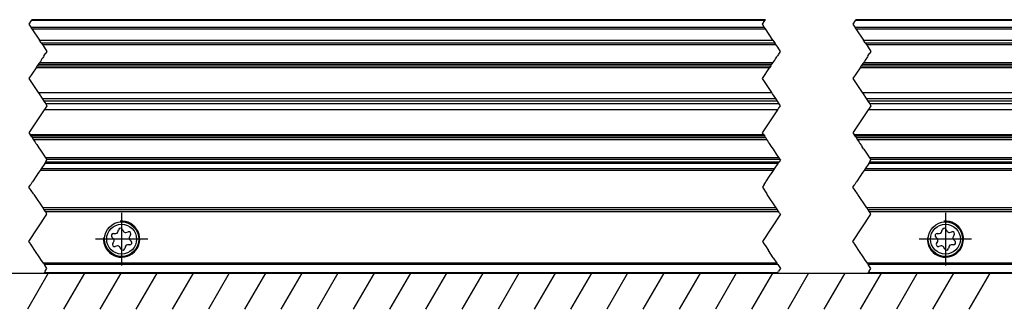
# Model space of a CAD drawing. Header units: millimetres. Extents: x -418 to 1575, y -634 to 914.
# Tile 10 of 49: x -141 to -32, y 151 to 183. Entities that reach past the tile are written whole.
import ezdxf

# ---------------------------------------------------------------- set-up
doc = ezdxf.new("R2010")
doc.units = ezdxf.units.MM
doc.linetypes.add('DOT_CENTER', pattern=[14, 12, -1, 0, -1])
doc.layers.add('1', color=7, linetype='Continuous')

# ---------------------------------------------------------------- blocks, each defined once
blk = doc.blocks.new('REGLA_SV2-870__7', base_point=(-239.887500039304, 164.7866984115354))
at = {"color": 2, "linetype": 'DOT_CENTER'}
for p, q in [((-139.2981946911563, 182.7866984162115), (-139.364861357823, 182.6866984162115)), ((-58.34081035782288, 182.6866984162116), (-58.27414369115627, 182.7866984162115)), ((-48.27414369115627, 182.7866984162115), (-48.34081035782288, 182.6866984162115)), ((-139.364861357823, 182.6866984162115), (-139.6315280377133, 182.286698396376)), ((-139.6315280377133, 182.286698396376), (-139.4180885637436, 181.9665391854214)), ((-139.4180885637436, 181.9665391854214), (-139.2950727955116, 181.7820155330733)), ((-139.2950727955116, 181.7820155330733), (-138.4598407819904, 180.5291675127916)), ((-58.6074770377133, 182.286698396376), (-58.34081035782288, 182.6866984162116)), ((-58.39403756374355, 181.9665391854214), (-58.6074770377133, 182.286698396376)), ((-58.2710217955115, 181.7820155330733), (-58.39403756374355, 181.9665391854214)), ((-57.43578978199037, 180.5291675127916), (-58.2710217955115, 181.7820155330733)), ((-48.34081035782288, 182.6866984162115), (-48.6074770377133, 182.286698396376)), ((-48.6074770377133, 182.286698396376), (-48.39403756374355, 181.9665391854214)), ((-48.39403756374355, 181.9665391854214), (-48.2710217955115, 181.7820155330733)), ((-48.2710217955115, 181.7820155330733), (-47.43578978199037, 180.5291675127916)), ((-138.2701583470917, 180.2446438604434), (-138.4598407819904, 180.5291675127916)), ((-138.2701583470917, 180.2446438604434), (-138.1368250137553, 180.0446438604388)), ((-138.1368250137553, 180.0446438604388), (-137.932523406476, 179.7381914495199)), ((-137.932523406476, 179.7381914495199), (-137.6315280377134, 179.286698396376)), ((-57.43578978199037, 180.5291675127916), (-57.2461073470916, 180.2446438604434)), ((-57.1127740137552, 180.0446438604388), (-57.2461073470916, 180.2446438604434)), ((-56.90847240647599, 179.7381914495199), (-57.1127740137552, 180.0446438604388)), ((-56.60747703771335, 179.286698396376), (-56.90847240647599, 179.7381914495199)), ((-47.2461073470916, 180.2446438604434), (-47.43578978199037, 180.5291675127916)), ((-47.2461073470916, 180.2446438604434), (-47.1127740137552, 180.0446438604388)), ((-47.1127740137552, 180.0446438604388), (-46.90847240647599, 179.7381914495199)), ((-46.90847240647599, 179.7381914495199), (-46.6074770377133, 179.286698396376)), ((-138.1902486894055, 178.4486174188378), (-138.2698945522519, 178.3291486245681)), ((-138.0977311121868, 178.5873937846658), (-138.1902486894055, 178.4486174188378)), ((-138.0268023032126, 178.6937869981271), (-138.0977311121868, 178.5873937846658)), ((-137.9795538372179, 178.7646596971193), (-138.0268023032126, 178.6937869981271)), ((-137.9795538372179, 178.7646596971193), (-137.8547709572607, 178.9518340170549)), ((-137.8547709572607, 178.9518340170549), (-137.7981734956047, 179.0367302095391)), ((-137.7981734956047, 179.0367302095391), (-137.7753224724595, 179.0710067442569)), ((-137.7520552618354, 179.105907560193), (-137.7753224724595, 179.0710067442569)), ((-137.6315280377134, 179.286698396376), (-137.7520552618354, 179.105907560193)), ((-57.24584355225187, 178.3291486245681), (-57.16619768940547, 178.4486174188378)), ((-57.16619768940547, 178.4486174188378), (-57.07368011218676, 178.5873937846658)), ((-57.07368011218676, 178.5873937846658), (-57.00275130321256, 178.6937869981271)), ((-57.00275130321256, 178.6937869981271), (-56.95550283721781, 178.7646596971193)), ((-56.83071995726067, 178.9518340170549), (-56.95550283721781, 178.7646596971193)), ((-56.77412249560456, 179.0367302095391), (-56.83071995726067, 178.9518340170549)), ((-56.75127147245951, 179.0710067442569), (-56.77412249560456, 179.0367302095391)), ((-56.75127147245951, 179.0710067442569), (-56.7280042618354, 179.105907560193)), ((-56.7280042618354, 179.105907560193), (-56.60747703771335, 179.286698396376)), ((-47.00275130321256, 178.6937869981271), (-47.24584355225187, 178.3291486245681)), ((-46.95550283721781, 178.7646596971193), (-47.00275130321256, 178.6937869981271)), ((-46.95550283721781, 178.7646596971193), (-46.83071995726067, 178.9518340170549)), ((-46.83071995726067, 178.9518340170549), (-46.77412249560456, 179.0367302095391)), ((-46.77412249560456, 179.0367302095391), (-46.75127147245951, 179.0710067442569)), ((-46.6074770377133, 179.286698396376), (-46.75127147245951, 179.0710067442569)), ((-138.8379544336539, 177.4770588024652), (-139.6315280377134, 176.286698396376)), ((-138.8379544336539, 177.4770588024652), (-138.7068636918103, 177.6736949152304)), ((-138.6096116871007, 177.8195729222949), (-138.7068636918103, 177.6736949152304)), ((-138.5609397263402, 177.8925808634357), (-138.6096116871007, 177.8195729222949)), ((-138.4762783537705, 178.0195729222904), (-138.5609397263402, 177.8925808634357)), ((-138.3666501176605, 178.1840152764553), (-138.4762783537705, 178.0195729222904)), ((-138.2698945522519, 178.3291486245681), (-138.3666501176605, 178.1840152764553)), ((-58.6074770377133, 176.286698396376), (-57.81390343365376, 177.4770588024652)), ((-57.6828126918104, 177.6736949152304), (-57.81390343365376, 177.4770588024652)), ((-57.6828126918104, 177.6736949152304), (-57.58556068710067, 177.8195729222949)), ((-57.58556068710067, 177.8195729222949), (-57.53688872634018, 177.8925808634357)), ((-57.53688872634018, 177.8925808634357), (-57.45222735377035, 178.0195729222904)), ((-57.45222735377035, 178.0195729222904), (-57.34259911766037, 178.1840152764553)), ((-57.34259911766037, 178.1840152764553), (-57.24584355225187, 178.3291486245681)), ((-47.81390343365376, 177.4770588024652), (-48.6074770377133, 176.286698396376)), ((-47.81390343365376, 177.4770588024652), (-47.6828126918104, 177.6736949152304)), ((-47.58556068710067, 177.8195729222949), (-47.6828126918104, 177.6736949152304)), ((-47.53688872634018, 177.8925808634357), (-47.58556068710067, 177.8195729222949)), ((-47.45222735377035, 178.0195729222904), (-47.53688872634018, 177.8925808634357)), ((-47.34259911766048, 178.1840152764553), (-47.45222735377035, 178.0195729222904)), ((-47.24584355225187, 178.3291486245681), (-47.34259911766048, 178.1840152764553)), ((-139.6315280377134, 176.286698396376), (-138.5979694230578, 174.7363604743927)), ((-57.57391842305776, 174.7363604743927), (-58.6074770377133, 176.286698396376)), ((-48.6074770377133, 176.286698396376), (-47.57391842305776, 174.7363604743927)), ((-138.5979694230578, 174.7363604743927), (-138.4990523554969, 174.5879848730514)), ((-138.4990523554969, 174.5879848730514), (-138.157086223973, 174.0750356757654)), ((-138.157086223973, 174.0750356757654), (-137.9648613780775, 173.7866984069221)), ((-57.475001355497, 174.5879848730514), (-57.57391842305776, 174.7363604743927)), ((-57.13303522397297, 174.0750356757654), (-57.475001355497, 174.5879848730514)), ((-56.9408103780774, 173.7866984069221), (-57.13303522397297, 174.0750356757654)), ((-47.57391842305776, 174.7363604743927), (-47.47500135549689, 174.5879848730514)), ((-47.47500135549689, 174.5879848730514), (-47.13303522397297, 174.0750356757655)), ((-47.13303522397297, 174.0750356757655), (-46.9408103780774, 173.7866984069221)), ((-137.9648613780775, 173.7866984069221), (-137.7726365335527, 173.498361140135)), ((-137.8323856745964, 172.9854119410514), (-137.9313027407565, 172.8370363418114)), ((-137.6315280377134, 173.286698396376), (-137.8323856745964, 172.9854119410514)), ((-137.7726365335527, 173.498361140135), (-137.6315280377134, 173.286698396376)), ((-56.74858553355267, 173.4983611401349), (-56.9408103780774, 173.7866984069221)), ((-56.90725174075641, 172.8370363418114), (-56.8083346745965, 172.9854119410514)), ((-56.8083346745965, 172.9854119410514), (-56.6074770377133, 173.286698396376)), ((-56.6074770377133, 173.286698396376), (-56.74858553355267, 173.4983611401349)), ((-46.9408103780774, 173.7866984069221), (-46.74858553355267, 173.498361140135)), ((-46.8083346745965, 172.9854119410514), (-46.90725174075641, 172.8370363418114)), ((-46.6074770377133, 173.286698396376), (-46.8083346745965, 172.9854119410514)), ((-46.74858553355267, 173.498361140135), (-46.6074770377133, 173.286698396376)), ((-137.9313027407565, 172.8370363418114), (-139.6315280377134, 170.286698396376)), ((-58.60747703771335, 170.286698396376), (-56.90725174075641, 172.8370363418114)), ((-46.90725174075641, 172.8370363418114), (-48.6074770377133, 170.286698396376)), ((-139.6315280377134, 170.286698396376), (-139.5046211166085, 170.0963380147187)), ((-139.3735303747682, 169.8997019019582), (-139.5046211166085, 170.0963380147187)), ((-139.3735303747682, 169.8997019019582), (-139.2762783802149, 169.7538239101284)), ((-139.2762783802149, 169.7538239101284), (-139.2276064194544, 169.6808159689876)), ((-139.2276064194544, 169.6808159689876), (-139.1429450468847, 169.553823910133)), ((-58.48057011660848, 170.0963380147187), (-58.60747703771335, 170.286698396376)), ((-58.48057011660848, 170.0963380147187), (-58.34947937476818, 169.8997019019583)), ((-58.252227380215, 169.7538239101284), (-58.34947937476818, 169.8997019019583)), ((-58.2035554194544, 169.6808159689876), (-58.252227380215, 169.7538239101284)), ((-58.11889404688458, 169.553823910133), (-58.2035554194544, 169.6808159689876)), ((-48.6074770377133, 170.286698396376), (-48.48057011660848, 170.0963380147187)), ((-48.34947937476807, 169.8997019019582), (-48.48057011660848, 170.0963380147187)), ((-48.34947937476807, 169.8997019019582), (-48.252227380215, 169.7538239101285)), ((-48.252227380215, 169.7538239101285), (-48.2035554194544, 169.6808159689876)), ((-48.2035554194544, 169.6808159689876), (-48.11889404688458, 169.553823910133)), ((-139.1429450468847, 169.553823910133), (-139.0333168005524, 169.3893815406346)), ((-139.0333168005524, 169.3893815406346), (-138.9365612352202, 169.2442481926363)), ((-138.9365612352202, 169.2442481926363), (-138.8569153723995, 169.1247793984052)), ((-138.8569153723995, 169.1247793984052), (-138.7623436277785, 168.9829217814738)), ((-138.7623436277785, 168.9829217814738), (-138.6462205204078, 168.8087371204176)), ((-138.6462205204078, 168.8087371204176), (-138.5214376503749, 168.6215628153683)), ((-138.5214376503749, 168.6215628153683), (-138.4419891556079, 168.5023900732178)), ((-58.00926580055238, 169.3893815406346), (-58.11889404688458, 169.553823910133)), ((-57.91251023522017, 169.2442481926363), (-58.00926580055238, 169.3893815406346)), ((-57.83286437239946, 169.1247793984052), (-57.91251023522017, 169.2442481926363)), ((-57.73829262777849, 168.9829217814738), (-57.83286437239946, 169.1247793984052)), ((-57.6221695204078, 168.8087371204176), (-57.73829262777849, 168.9829217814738)), ((-57.49738665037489, 168.6215628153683), (-57.6221695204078, 168.8087371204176)), ((-57.41793815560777, 168.5023900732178), (-57.49738665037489, 168.6215628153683)), ((-48.11889404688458, 169.553823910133), (-48.00926580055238, 169.3893815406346)), ((-48.00926580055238, 169.3893815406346), (-47.91251023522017, 169.2442481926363)), ((-47.91251023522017, 169.2442481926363), (-47.83286437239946, 169.1247793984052)), ((-47.83286437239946, 169.1247793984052), (-47.66941798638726, 168.879609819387)), ((-47.66941798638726, 168.879609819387), (-47.6221695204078, 168.8087371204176)), ((-47.49738665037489, 168.6215628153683), (-47.6221695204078, 168.8087371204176)), ((-47.41793815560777, 168.5023900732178), (-47.49738665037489, 168.6215628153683)), ((-138.4419891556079, 168.5023900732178), (-138.4187219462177, 168.4674892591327)), ((-138.4187219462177, 168.4674892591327), (-137.9971993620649, 167.8352053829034)), ((-137.9971993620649, 167.8352053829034), (-137.7928977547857, 167.5287529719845)), ((-137.7928977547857, 167.5287529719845), (-137.6595644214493, 167.3287529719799)), ((-57.39467094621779, 168.4674892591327), (-57.41793815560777, 168.5023900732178)), ((-56.97314836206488, 167.8352053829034), (-57.39467094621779, 168.4674892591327)), ((-56.76884675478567, 167.5287529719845), (-56.97314836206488, 167.8352053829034)), ((-56.63551342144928, 167.3287529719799), (-56.76884675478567, 167.5287529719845)), ((-47.41793815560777, 168.5023900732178), (-47.39467094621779, 168.4674892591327)), ((-47.39467094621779, 168.4674892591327), (-46.97314836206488, 167.8352053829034)), ((-46.97314836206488, 167.8352053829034), (-46.76884675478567, 167.5287529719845)), ((-46.76884675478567, 167.5287529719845), (-46.63551342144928, 167.3287529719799)), ((-137.8822477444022, 166.9106188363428), (-138.2732699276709, 166.3240855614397)), ((-137.8707204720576, 166.9279097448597), (-137.8822477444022, 166.9106188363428)), ((-137.7931740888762, 167.0442293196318), (-137.8707204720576, 166.9279097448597)), ((-137.7931740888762, 167.0442293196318), (-137.6315280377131, 167.2866983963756)), ((-137.6315280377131, 167.2866983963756), (-137.6595644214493, 167.3287529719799)), ((-57.249218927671, 166.3240855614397), (-56.85819674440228, 166.9106188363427)), ((-56.85819674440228, 166.9106188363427), (-56.84666947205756, 166.9279097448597)), ((-56.84666947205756, 166.9279097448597), (-56.7691230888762, 167.0442293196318)), ((-56.60747703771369, 167.2866983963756), (-56.7691230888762, 167.0442293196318)), ((-56.63551342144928, 167.3287529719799), (-56.60747703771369, 167.2866983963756)), ((-46.85819674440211, 166.9106188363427), (-47.24921892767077, 166.3240855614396)), ((-46.84666947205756, 166.9279097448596), (-46.85819674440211, 166.9106188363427)), ((-46.7691230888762, 167.0442293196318), (-46.84666947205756, 166.9279097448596)), ((-46.7691230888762, 167.0442293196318), (-46.6074770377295, 167.2866983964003)), ((-46.6074770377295, 167.2866983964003), (-46.63551342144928, 167.3287529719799)), ((-138.7514218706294, 165.6068576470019), (-139.2315280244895, 164.8866984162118)), ((-138.3950759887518, 166.1413764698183), (-138.6284061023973, 165.7913812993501)), ((-138.2732699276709, 166.3240855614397), (-138.3950759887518, 166.1413764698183)), ((-58.20747702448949, 164.8866984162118), (-57.72737087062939, 165.606857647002)), ((-57.60435510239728, 165.7913812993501), (-57.37102498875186, 166.1413764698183)), ((-57.37102498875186, 166.1413764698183), (-57.249218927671, 166.3240855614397)), ((-47.72737087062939, 165.6068576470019), (-48.20747702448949, 164.8866984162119)), ((-47.3710249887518, 166.1413764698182), (-47.60435510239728, 165.7913812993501)), ((-47.24921892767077, 166.3240855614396), (-47.3710249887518, 166.1413764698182))]:
    blk.add_line(p, q, dxfattribs=at)
at = {"color": 7, "linetype": 'Continuous'}
for p, q in [((-58.27414369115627, 182.7866984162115), (-139.2981946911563, 182.7866984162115)), ((80.94320630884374, 182.7866984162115), (-48.27414369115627, 182.7866984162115)), ((-138.2701583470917, 180.2446438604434), (-57.2461073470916, 180.2446438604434)), ((-47.2461073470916, 180.2446438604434), (81.97124265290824, 180.2446438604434)), ((-57.58556068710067, 177.8195729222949), (-138.6096116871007, 177.8195729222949)), ((81.63178931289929, 177.8195729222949), (-47.58556068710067, 177.8195729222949)), ((-138.5979694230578, 174.7363604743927), (-57.57391842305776, 174.7363604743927)), ((-138.157086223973, 174.0750356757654), (-57.13303522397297, 174.0750356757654)), ((-47.57391842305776, 174.7363604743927), (81.64343157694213, 174.7363604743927)), ((-47.13303522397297, 174.0750356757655), (82.08431477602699, 174.0750356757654)), ((-56.9408103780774, 173.7866984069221), (-137.9648613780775, 173.7866984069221)), ((-56.74858553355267, 173.4983611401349), (-137.7726365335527, 173.498361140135)), ((82.27653962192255, 173.7866984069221), (-46.9408103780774, 173.7866984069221)), ((82.46876446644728, 173.498361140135), (-46.74858553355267, 173.498361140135)), ((-56.90725174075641, 172.8370363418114), (-137.9313027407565, 172.8370363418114)), ((82.31009825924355, 172.8370363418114), (-46.90725174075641, 172.8370363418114)), ((-139.2762783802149, 169.7538239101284), (-58.252227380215, 169.7538239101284)), ((-48.252227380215, 169.7538239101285), (80.965122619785, 169.7538239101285)), ((-56.63551342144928, 167.3287529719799), (-137.6595644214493, 167.3287529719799)), ((82.58183657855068, 167.3287529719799), (-46.63551342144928, 167.3287529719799))]:
    blk.add_line(p, q, dxfattribs=at)
at = {"color": 3, "linetype": 'Continuous'}
for p, q in [((-139.4180885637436, 181.9665391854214), (-58.39403756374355, 181.9665391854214)), ((-58.34081035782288, 182.6866984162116), (-139.364861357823, 182.6866984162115)), ((-139.2950727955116, 181.7820155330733), (-58.2710217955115, 181.7820155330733)), ((-48.39403756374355, 181.9665391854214), (80.82331243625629, 181.9665391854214)), ((80.87653964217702, 182.6866984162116), (-48.34081035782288, 182.6866984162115)), ((-48.2710217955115, 181.7820155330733), (80.9463282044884, 181.7820155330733)), ((-138.4598407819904, 180.5291675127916), (-57.43578978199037, 180.5291675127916)), ((-138.1368250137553, 180.0446438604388), (-57.1127740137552, 180.0446438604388)), ((-47.43578978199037, 180.5291675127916), (81.78156021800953, 180.5291675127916)), ((-47.1127740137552, 180.0446438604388), (82.10457598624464, 180.0446438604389)), ((-57.81390343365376, 177.4770588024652), (-138.8379544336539, 177.4770588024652)), ((-138.7068636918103, 177.6736949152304), (-57.6828126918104, 177.6736949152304)), ((-57.45222735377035, 178.0195729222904), (-138.4762783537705, 178.0195729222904)), ((81.40344656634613, 177.4770588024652), (-47.81390343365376, 177.4770588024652)), ((-47.6828126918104, 177.6736949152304), (81.53453730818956, 177.6736949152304)), ((81.76512264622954, 178.0195729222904), (-47.45222735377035, 178.0195729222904)), ((-139.5046211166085, 170.0963380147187), (-58.48057011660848, 170.0963380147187)), ((-58.34947937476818, 169.8997019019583), (-139.3735303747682, 169.8997019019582)), ((-48.48057011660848, 170.0963380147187), (80.73677988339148, 170.0963380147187)), ((80.86787062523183, 169.8997019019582), (-48.34947937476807, 169.8997019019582)), ((-139.1429450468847, 169.553823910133), (-58.11889404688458, 169.553823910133)), ((-48.11889404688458, 169.553823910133), (81.09845595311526, 169.553823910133)), ((-56.76884675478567, 167.5287529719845), (-137.7928977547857, 167.5287529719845)), ((82.44850324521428, 167.5287529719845), (-46.76884675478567, 167.5287529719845)), ((-56.7691230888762, 167.0442293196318), (-137.7931740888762, 167.0442293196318)), ((82.44822691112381, 167.0442293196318), (-46.7691230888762, 167.0442293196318))]:
    blk.add_line(p, q, dxfattribs=at)
blk = doc.blocks.new('SOPORTE_SV2__8', base_point=(-242.8875000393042, 154.78669839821))
at = {"color": 2, "linetype": 'DOT_CENTER'}
for p, q in [((-137.8822477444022, 166.9106188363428), (-138.2732699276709, 166.3240855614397)), ((-137.8707204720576, 166.9279097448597), (-137.8822477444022, 166.9106188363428)), ((-57.249218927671, 166.3240855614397), (-56.85819674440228, 166.9106188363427)), ((-56.85819674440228, 166.9106188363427), (-56.84666947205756, 166.9279097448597)), ((-46.85819674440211, 166.9106188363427), (-47.24921892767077, 166.3240855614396)), ((-46.84666947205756, 166.9279097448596), (-46.85819674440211, 166.9106188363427)), ((-138.7514218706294, 165.6068576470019), (-139.2315280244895, 164.8866984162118)), ((-138.6284061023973, 165.7913812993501), (-138.7514218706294, 165.6068576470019)), ((-138.3950759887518, 166.1413764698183), (-138.6284061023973, 165.7913812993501)), ((-138.2732699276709, 166.3240855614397), (-138.3950759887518, 166.1413764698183)), ((-58.20747702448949, 164.8866984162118), (-57.72737087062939, 165.606857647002)), ((-57.72737087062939, 165.606857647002), (-57.60435510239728, 165.7913812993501)), ((-57.60435510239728, 165.7913812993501), (-57.37102498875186, 166.1413764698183)), ((-57.37102498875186, 166.1413764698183), (-57.249218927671, 166.3240855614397)), ((-47.72737087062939, 165.6068576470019), (-48.20747702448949, 164.8866984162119)), ((-47.60435510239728, 165.7913812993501), (-47.72737087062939, 165.6068576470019)), ((-47.3710249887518, 166.1413764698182), (-47.60435510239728, 165.7913812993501)), ((-47.24921892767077, 166.3240855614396), (-47.3710249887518, 166.1413764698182)), ((-139.6315280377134, 164.286698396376), (-139.4315280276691, 164.5866984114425)), ((-139.1312216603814, 163.536238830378), (-139.6315280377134, 164.286698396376)), ((-139.2981946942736, 164.7866984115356), (-139.4315280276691, 164.5866984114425)), ((-139.2315280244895, 164.8866984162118), (-139.2981946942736, 164.7866984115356)), ((-58.40747702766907, 164.5866984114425), (-58.60747703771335, 164.286698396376)), ((-58.60747703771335, 164.286698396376), (-58.10717066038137, 163.5362388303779)), ((-58.40747702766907, 164.5866984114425), (-58.27414369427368, 164.7866984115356)), ((-58.27414369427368, 164.7866984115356), (-58.20747702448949, 164.8866984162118)), ((-48.6074770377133, 164.2866983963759), (-48.40747702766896, 164.5866984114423)), ((-48.10717066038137, 163.5362388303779), (-48.6074770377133, 164.2866983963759)), ((-48.27414369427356, 164.7866984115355), (-48.40747702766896, 164.5866984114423)), ((-48.20747702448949, 164.8866984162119), (-48.27414369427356, 164.7866984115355)), ((-139.0835933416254, 163.464796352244), (-139.1312216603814, 163.536238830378)), ((-139.0835933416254, 163.464796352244), (-138.0981947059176, 161.9866983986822)), ((-58.10717066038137, 163.5362388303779), (-58.05954234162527, 163.4647963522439)), ((-57.07414370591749, 161.9866983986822), (-58.05954234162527, 163.4647963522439)), ((-48.05954234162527, 163.4647963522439), (-48.10717066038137, 163.5362388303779)), ((-47.07414371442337, 161.9866984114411), (-48.05954234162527, 163.4647963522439)), ((-139.6315280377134, 158.286698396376), (-137.6315280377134, 161.286698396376)), ((-138.0981947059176, 161.9866983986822), (-137.964861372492, 161.7866983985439)), ((-137.964861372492, 161.7866983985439), (-137.8315280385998, 161.5866983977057)), ((-137.8315280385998, 161.5866983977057), (-137.7329392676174, 161.438815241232)), ((-137.647234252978, 161.3102577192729), (-137.7329392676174, 161.438815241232)), ((-137.6315280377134, 161.286698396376), (-137.647234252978, 161.3102577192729)), ((-56.60747703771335, 161.286698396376), (-58.60747703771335, 158.286698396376)), ((-56.94081037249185, 161.7866983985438), (-57.07414370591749, 161.9866983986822)), ((-56.80747703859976, 161.5866983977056), (-56.94081037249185, 161.7866983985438)), ((-56.7088882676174, 161.438815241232), (-56.80747703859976, 161.5866983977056)), ((-56.7088882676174, 161.438815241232), (-56.62318325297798, 161.3102577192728)), ((-56.62318325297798, 161.3102577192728), (-56.60747703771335, 161.286698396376)), ((-48.60747703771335, 158.286698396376), (-46.60747703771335, 161.286698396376)), ((-47.07414371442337, 161.9866984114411), (-46.94081037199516, 161.7866983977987)), ((-46.94081037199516, 161.7866983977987), (-46.80747703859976, 161.5866983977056)), ((-46.70888826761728, 161.4388152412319), (-46.80747703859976, 161.5866983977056)), ((-46.62318325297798, 161.3102577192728), (-46.70888826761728, 161.4388152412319)), ((-46.60747703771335, 161.286698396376), (-46.62318325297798, 161.3102577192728)), ((-139.4315280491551, 157.9866984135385), (-139.6315280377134, 158.286698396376)), ((-139.2981947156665, 157.7866984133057), (-139.4315280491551, 157.9866984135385)), ((-138.964861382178, 157.2866984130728), (-139.2981947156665, 157.7866984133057)), ((-58.60747703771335, 158.286698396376), (-58.40747704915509, 157.9866984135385)), ((-58.40747704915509, 157.9866984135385), (-58.27414371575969, 157.7866984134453)), ((-58.27414371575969, 157.7866984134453), (-57.94081038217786, 157.2866984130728)), ((-48.40747704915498, 157.9866984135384), (-48.60747703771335, 158.286698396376)), ((-48.27414371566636, 157.7866984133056), (-48.40747704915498, 157.9866984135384)), ((-47.94081038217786, 157.2866984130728), (-48.27414371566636, 157.7866984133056)), ((-138.4315280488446, 156.4866984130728), (-138.964861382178, 157.2866984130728)), ((-57.40747704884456, 156.4866984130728), (-57.94081038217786, 157.2866984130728)), ((-47.40747704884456, 156.4866984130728), (-47.94081038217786, 157.2866984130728)), ((-138.2981947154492, 156.2866984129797), (-138.4315280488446, 156.4866984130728)), ((-138.0200898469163, 155.8695411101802), (-138.2981947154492, 156.2866984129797)), ((-138.0200898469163, 155.8695411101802), (-137.9258089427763, 155.7281197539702)), ((-137.6315280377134, 155.286698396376), (-137.9258089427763, 155.7281197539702)), ((-57.40747704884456, 156.4866984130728), (-56.99603884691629, 155.8695411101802)), ((-56.90175794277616, 155.7281197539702), (-56.99603884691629, 155.8695411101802)), ((-56.90175794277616, 155.7281197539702), (-56.60747703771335, 155.286698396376)), ((-47.2741437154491, 156.2866984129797), (-47.40747704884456, 156.4866984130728)), ((-46.99603884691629, 155.8695411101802), (-47.2741437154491, 156.2866984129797)), ((-46.99603884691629, 155.8695411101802), (-46.90175794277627, 155.7281197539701)), ((-46.60747703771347, 155.286698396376), (-46.90175794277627, 155.7281197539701)), ((-137.9258089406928, 154.8452770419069), (-137.964861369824, 154.78669839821)), ((-137.8315280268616, 154.9866984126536), (-137.9258089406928, 154.8452770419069)), ((-137.8315280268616, 154.9866984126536), (-137.6315280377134, 155.286698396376)), ((-56.9408103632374, 154.78669840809), (-56.9017579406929, 154.8452770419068)), ((-56.9017579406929, 154.8452770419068), (-56.80747702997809, 154.9866984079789)), ((-56.60747703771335, 155.286698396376), (-56.80747702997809, 154.9866984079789)), ((-46.9017579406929, 154.8452770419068), (-46.94081036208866, 154.786698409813)), ((-46.80747702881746, 154.9866984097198), (-46.9017579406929, 154.8452770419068)), ((-46.80747702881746, 154.9866984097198), (-46.60747703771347, 155.286698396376))]:
    blk.add_line(p, q, dxfattribs=at)
at = {"color": 3, "linetype": 'Continuous'}
for p, q in [((-56.85819674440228, 166.9106188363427), (-137.8822477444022, 166.9106188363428)), ((82.35915325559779, 166.9106188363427), (-46.85819674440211, 166.9106188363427)), ((-57.37102498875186, 166.1413764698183), (-138.3950759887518, 166.1413764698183)), ((-57.249218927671, 166.3240855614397), (-138.2732699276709, 166.3240855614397)), ((81.84632501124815, 166.1413764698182), (-47.3710249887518, 166.1413764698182)), ((81.96813107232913, 166.3240855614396), (-47.24921892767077, 166.3240855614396)), ((-57.07414370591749, 161.9866983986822), (-138.0981947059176, 161.9866983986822)), ((-137.8315280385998, 161.5866983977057), (-56.80747703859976, 161.5866983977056)), ((82.14320628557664, 161.9866984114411), (-47.07414371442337, 161.9866984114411)), ((-46.80747703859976, 161.5866983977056), (82.40987296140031, 161.5866983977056)), ((-56.99603884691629, 155.8695411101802), (-138.0200898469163, 155.8695411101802)), ((-56.90175794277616, 155.7281197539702), (-137.9258089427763, 155.7281197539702)), ((82.22131115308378, 155.8695411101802), (-46.99603884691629, 155.8695411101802)), ((82.31559205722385, 155.7281197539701), (-46.90175794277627, 155.7281197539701)), ((-137.9258089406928, 154.8452770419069), (-56.9017579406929, 154.8452770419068)), ((-46.9017579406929, 154.8452770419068), (82.31559205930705, 154.8452770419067))]:
    blk.add_line(p, q, dxfattribs=at)
at = {"color": 7, "linetype": 'Continuous'}
for p, q in [((-56.84666947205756, 166.9279097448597), (-137.8707204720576, 166.9279097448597)), ((82.37068052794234, 166.9279097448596), (-46.84666947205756, 166.9279097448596)), ((-56.94081037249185, 161.7866983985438), (-137.964861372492, 161.7866983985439)), ((82.2765396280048, 161.7866983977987), (-46.94081037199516, 161.7866983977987)), ((-130.2910315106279, 159.1476727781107), (-130.0279317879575, 159.1502701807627)), ((-129.8068552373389, 159.3181897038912), (-129.7337456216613, 159.5710138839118)), ((-129.3093112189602, 159.6232165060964), (-129.1800977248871, 159.4007766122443)), ((-128.9249196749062, 159.2914332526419), (-128.663210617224, 159.3540609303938)), ((-128.4065856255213, 159.0136537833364), (-128.5359060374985, 158.7844686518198)), ((-39.2910315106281, 159.1476727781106), (-39.02793178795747, 159.1502701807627)), ((-38.80685523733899, 159.3181897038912), (-38.7337456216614, 159.5710138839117)), ((-38.3093112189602, 159.6232165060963), (-38.18009772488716, 159.4007766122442)), ((-37.92491967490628, 159.2914332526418), (-37.66321061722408, 159.3540609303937)), ((-37.4065856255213, 159.0136537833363), (-37.53590603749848, 158.7844686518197)), ((-130.2739715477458, 158.5642922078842), (-130.4563611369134, 158.754011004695)), ((-130.3683932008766, 158.0597150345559), (-130.2390872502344, 158.2888745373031)), ((-129.8546517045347, 157.7827964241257), (-130.1101369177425, 157.7197044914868)), ((-128.9681867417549, 157.7551783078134), (-129.0412954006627, 157.5023739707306)), ((-128.4839821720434, 157.9256916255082), (-128.7471113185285, 157.9230939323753)), ((-128.5010217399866, 158.5090509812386), (-128.3186525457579, 158.3193533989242)), ((-39.27397154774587, 158.5642922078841), (-39.45636113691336, 158.7540110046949)), ((-39.36839320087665, 158.0597150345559), (-39.23908725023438, 158.2888745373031)), ((-38.85465170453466, 157.7827964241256), (-39.11013691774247, 157.7197044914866)), ((-37.96818674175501, 157.7551783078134), (-38.04129540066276, 157.5023739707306)), ((-37.48398217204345, 157.9256916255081), (-37.7471113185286, 157.9230939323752)), ((-37.5010217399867, 158.5090509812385), (-37.31865254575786, 158.3193533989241)), ((-129.4648801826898, 157.4487266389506), (-129.5986908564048, 157.6752982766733)), ((-38.46488018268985, 157.4487266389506), (-38.5986908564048, 157.6752982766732)), ((-56.9408103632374, 154.78669840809), (-137.964861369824, 154.78669839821)), ((82.27653963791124, 154.7866984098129), (-46.94081036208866, 154.786698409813))]:
    blk.add_line(p, q, dxfattribs=at)
for centre, radius in [((-129.3875000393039, 158.5366983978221), 1.899999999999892), ((-129.3875000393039, 158.5366983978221), 1.649999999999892), ((-38.38750003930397, 158.5366983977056), 1.89999999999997), ((-38.38750003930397, 158.5366983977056), 1.64999999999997)]:
    blk.add_circle(centre, radius, dxfattribs=at)
for centre, radius, start, end in [((-130.2887360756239, 158.9151603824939), 0.2325237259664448, 90.56562345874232, 223.8716234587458), ((-130.0302272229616, 159.3827825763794), 0.2325237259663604, 270.5656234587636, 343.8716234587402), ((-129.5103736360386, 159.5064210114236), 0.2325237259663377, 30.15194956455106, 163.8716234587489), ((-128.9790353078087, 159.517572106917), 0.2325237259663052, 210.1519495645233, 283.4579495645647), ((-128.6090949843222, 159.1279220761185), 0.2325237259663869, 330.565623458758, 103.4579495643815), ((-39.28873607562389, 158.9151603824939), 0.2325237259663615, 90.56562345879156, 223.8716234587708), ((-39.03022722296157, 159.3827825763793), 0.2325237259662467, 270.5656234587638, 343.8716234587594), ((-38.51037363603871, 159.5064210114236), 0.2325237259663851, 30.15194956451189, 163.8716234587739), ((-37.97903530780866, 159.5175721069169), 0.2325237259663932, 210.1519495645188, 283.4579495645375), ((-37.60909498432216, 159.1279220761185), 0.2325237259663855, 330.5656234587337, 103.4579495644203), ((-130.1658838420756, 157.9454467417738), 0.2325237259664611, 150.5656234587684, 283.8716234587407), ((-130.4415966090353, 158.4031428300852), 0.2325237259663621, 330.5656234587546, 43.87162345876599), ((-129.7989047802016, 157.5570541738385), 0.232523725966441, 30.56562345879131, 103.8716234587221), ((-128.7448158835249, 157.6905815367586), 0.2325237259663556, 90.56562345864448, 163.8706234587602), ((-128.3333966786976, 158.6702003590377), 0.2325237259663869, 150.565623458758, 223.8716234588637), ((-128.4862776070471, 158.158204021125), 0.2325237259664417, 270.5656234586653, 43.87162345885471), ((-39.16588384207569, 157.9454467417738), 0.2325237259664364, 150.5656234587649, 283.8716234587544), ((-39.4415966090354, 158.4031428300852), 0.2325237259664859, 330.5656234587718, 43.87162345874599), ((-38.79890478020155, 157.5570541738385), 0.2325237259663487, 30.56562345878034, 103.8716234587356), ((-37.74481588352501, 157.6905815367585), 0.2325237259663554, 90.56562345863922, 163.8706234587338), ((-37.33339667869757, 158.6702003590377), 0.232523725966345, 150.5656234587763, 223.8716234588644), ((-37.4862776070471, 158.1582040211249), 0.2325237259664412, 270.565623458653, 43.871623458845), ((-129.2646662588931, 157.5669707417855), 0.2325237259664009, 210.5656234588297, 343.8706234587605), ((-38.26466625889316, 157.5669707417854), 0.2325237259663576, 210.5656234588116, 343.8706234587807)]:
    blk.add_arc(centre, radius, start, end, dxfattribs=at)
at = {"layer": '1', "color": 2, "linetype": 'DOT_CENTER'}
for p, q in [((-129.3875000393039, 161.4366983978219), (-129.3875000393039, 155.6366983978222)), ((-38.38750003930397, 161.4366983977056), (-38.38750003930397, 155.6366983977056)), ((-126.487500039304, 158.5366983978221), (-132.2875000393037, 158.5366983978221)), ((-35.487500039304, 158.5366983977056), (-41.28750003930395, 158.5366983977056))]:
    blk.add_line(p, q, dxfattribs=at)
at = {"layer": '1', "color": 30, "linetype": 'Continuous'}
for centre, radius in [((-129.3875000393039, 158.5366983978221), 2.000000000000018), ((-38.38750003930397, 158.5366983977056), 2.000000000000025)]:
    blk.add_arc(centre, radius, 175.0000000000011, 94.99999999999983, dxfattribs=at)
blk = doc.blocks.new('REGLA_SV2-870mm__10', base_point=(-242.8875000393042, 154.78669839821))
for name, p in [('REGLA_SV2-870__7', (-239.887500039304, 164.7866984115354)), ('SOPORTE_SV2__8', (-242.8875000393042, 154.78669839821))]:
    blk.add_blockref(name, p)
blk = doc.blocks.new('Bottom1', base_point=(-155.3875000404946, 168.786698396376))
at = {"layer": '1', "color": 2, "linetype": 'Continuous'}
for p, q in [((-285.4931504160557, 154.7866984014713), (-22.54315041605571, 154.7866984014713)), ((-137.4931504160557, 154.7866984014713), (-139.8025514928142, 150.7866984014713)), ((-133.4931504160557, 154.7866984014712), (-135.8025514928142, 150.7866984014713)), ((-129.4931504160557, 154.7866984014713), (-131.8025514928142, 150.7866984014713)), ((-125.4931504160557, 154.7866984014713), (-127.8025514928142, 150.7866984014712)), ((-121.4931504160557, 154.7866984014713), (-123.8025514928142, 150.7866984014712)), ((-117.4931504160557, 154.7866984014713), (-119.8025514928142, 150.7866984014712)), ((-113.4931504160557, 154.7866984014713), (-115.8025514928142, 150.7866984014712)), ((-109.4931504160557, 154.7866984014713), (-111.8025514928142, 150.7866984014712)), ((-105.4931504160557, 154.7866984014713), (-107.8025514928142, 150.7866984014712)), ((-101.4931504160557, 154.7866984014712), (-103.8025514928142, 150.7866984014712)), ((-97.49315041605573, 154.7866984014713), (-99.80255149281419, 150.7866984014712)), ((-93.49315041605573, 154.7866984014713), (-95.80255149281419, 150.7866984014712)), ((-89.49315041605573, 154.7866984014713), (-91.80255149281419, 150.7866984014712)), ((-85.49315041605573, 154.7866984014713), (-87.80255149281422, 150.7866984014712)), ((-81.4931504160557, 154.7866984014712), (-83.80255149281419, 150.7866984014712)), ((-77.49315041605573, 154.7866984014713), (-79.80255149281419, 150.7866984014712)), ((-73.49315041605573, 154.7866984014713), (-75.80255149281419, 150.7866984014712)), ((-69.4931504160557, 154.7866984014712), (-71.80255149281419, 150.7866984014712)), ((-65.4931504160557, 154.7866984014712), (-67.80255149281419, 150.7866984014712)), ((-61.49315041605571, 154.7866984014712), (-63.8025514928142, 150.7866984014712)), ((-57.49315041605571, 154.7866984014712), (-59.8025514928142, 150.7866984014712)), ((-53.49315041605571, 154.7866984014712), (-55.8025514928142, 150.7866984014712)), ((-49.4931504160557, 154.7866984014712), (-51.80255149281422, 150.7866984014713)), ((-45.4931504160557, 154.7866984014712), (-47.8025514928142, 150.7866984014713)), ((-41.4931504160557, 154.7866984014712), (-43.8025514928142, 150.7866984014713)), ((-37.4931504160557, 154.7866984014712), (-39.80255149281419, 150.7866984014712)), ((-33.49315041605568, 154.7866984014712), (-35.8025514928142, 150.7866984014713))]:
    blk.add_line(p, q, dxfattribs=at)
blk.add_blockref('REGLA_SV2-870mm__10', (-242.8875000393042, 154.78669839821))

msp = doc.modelspace()

# ---------------------------------------------------------------- block references
msp.add_blockref('Bottom1', (-155.3875000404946, 168.786698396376))

doc.saveas('drawing.dxf')
